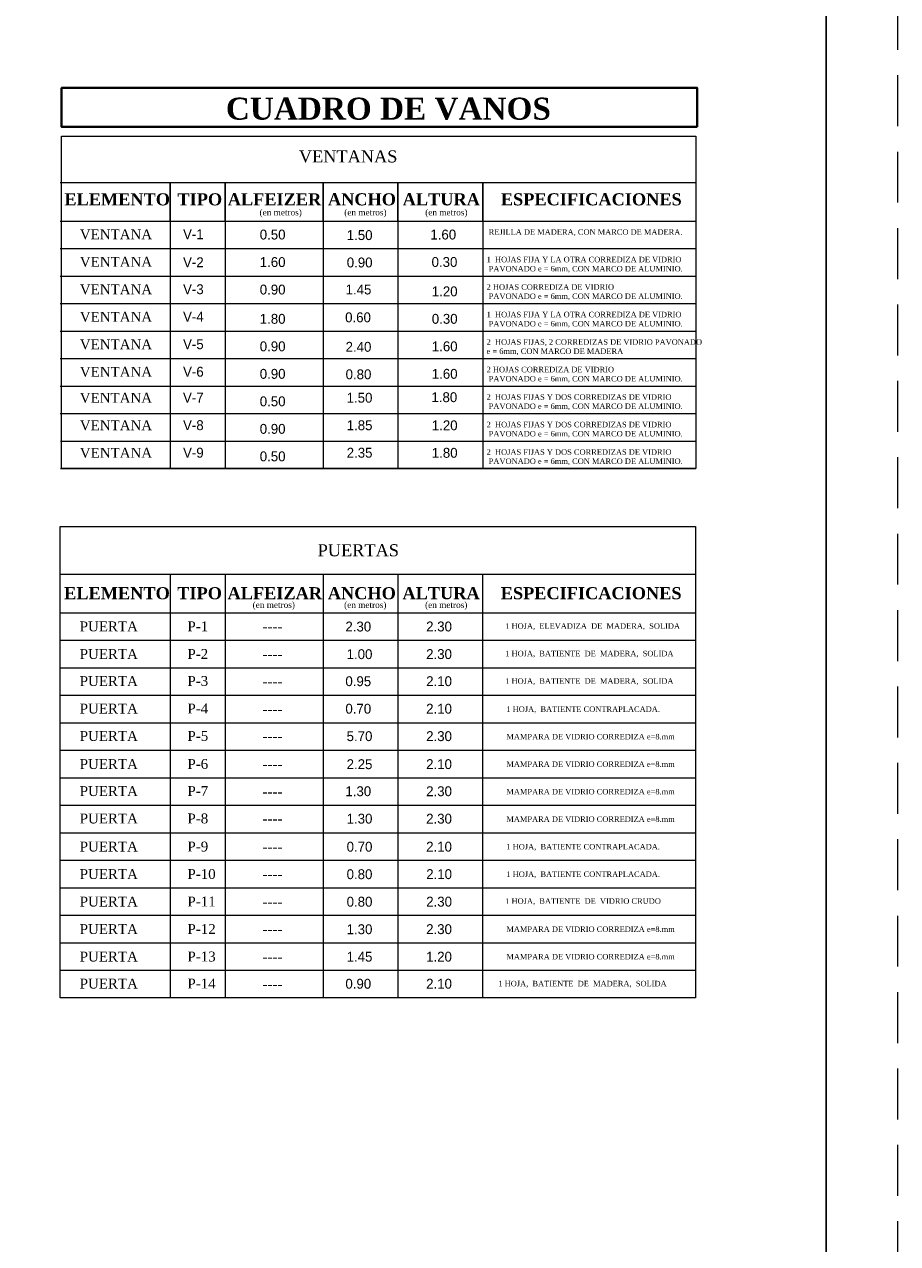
# Model space of a CAD drawing. Header units: metres. Extents: x -13 to 533, y -25 to 219.
# Tile 40 of 99: x 24 to 37, y 3 to 21. Entities that reach past the tile are written whole.
import ezdxf

# ---------------------------------------------------------------- set-up
doc = ezdxf.new("R2010")
doc.units = ezdxf.units.M
doc.linetypes.add('HIDDEN', pattern=[0.375, 0.25, -0.125])
for name, color, linetype, lineweight in [('membrete y cuadros', 252, 'Continuous', 20), ('Pluma 0.2', 252, 'Continuous', 20), ('TEXTO', 14, 'Continuous', 40)]:
    doc.layers.add(name, color=color, linetype=linetype, lineweight=lineweight)

msp = doc.modelspace()

# ---------------------------------------------------------------- linework, layer by layer
at = {"layer": 'Pluma 0.2', "color": 0, "linetype": 'HIDDEN', "lineweight": 5, "ltscale": 3}
msp.add_lwpolyline([(-6.046, -6.637), (-6.046, 23.863), (36.954, 23.863), (36.954, -6.637)], close=True, dxfattribs=at)
at = {"layer": 'Pluma 0.2', "color": 0, "lineweight": 30, "ltscale": 0.5}
msp.add_lwpolyline([(-5.096, 22.913), (35.904, 22.913), (35.904, -5.587), (-5.096, -5.587)], close=True, dxfattribs=at)
at = {"layer": 'TEXTO', "color": 251, "linetype": 'Continuous', "lineweight": 5, "ltscale": 0.04}
for p, q in [((24.626, 18.908), (33.982, 18.908)), ((26.246, 18.908), (26.246, 14.696)), ((27.056, 18.908), (27.056, 14.696)), ((28.499, 18.908), (28.499, 14.696)), ((29.597, 18.908), (29.597, 14.696)), ((30.845, 18.908), (30.845, 14.696)), ((24.626, 18.341), (33.982, 18.341)), ((24.626, 18.341), (33.982, 18.341)), ((26.246, 17.956), (26.246, 14.696)), ((24.626, 17.936), (33.982, 17.936)), ((24.626, 17.936), (33.982, 17.936)), ((24.626, 17.936), (33.982, 17.936)), ((24.626, 17.531), (33.982, 17.531)), ((24.626, 17.531), (33.982, 17.531)), ((24.626, 17.126), (33.982, 17.126)), ((24.626, 17.126), (33.982, 17.126)), ((24.626, 17.126), (33.982, 17.126)), ((24.626, 16.721), (33.982, 16.721)), ((24.626, 16.721), (33.982, 16.721)), ((24.626, 16.316), (33.982, 16.316)), ((24.626, 16.316), (33.982, 16.316)), ((24.626, 16.316), (33.982, 16.316)), ((24.626, 15.911), (33.982, 15.911)), ((24.626, 15.911), (33.982, 15.911)), ((24.626, 15.911), (33.982, 15.911)), ((24.626, 15.506), (33.982, 15.506)), ((24.627, 15.101), (33.982, 15.101)), ((24.627, 14.696), (33.982, 14.696)), ((24.624, 13.141), (33.981, 13.141)), ((26.244, 13.141), (26.244, 6.904)), ((27.054, 13.141), (27.054, 6.904)), ((28.497, 13.141), (28.497, 6.904)), ((29.594, 13.141), (29.594, 6.904)), ((30.843, 13.141), (30.843, 6.904)), ((24.624, 12.574), (33.981, 12.574)), ((24.624, 12.169), (33.981, 12.169)), ((24.624, 12.169), (33.981, 12.169)), ((24.624, 11.764), (33.98, 11.764)), ((24.624, 11.359), (33.98, 11.359)), ((24.624, 10.954), (33.98, 10.954)), ((24.624, 10.549), (33.98, 10.549)), ((24.624, 10.549), (33.98, 10.549)), ((24.624, 10.144), (33.98, 10.144)), ((24.624, 9.739), (33.98, 9.739)), ((24.624, 9.334), (33.98, 9.334)), ((24.624, 9.334), (33.98, 9.334)), ((24.624, 8.929), (33.979, 8.929)), ((24.624, 8.929), (33.979, 8.929)), ((24.624, 8.524), (33.98, 8.524)), ((24.624, 8.524), (33.98, 8.524)), ((24.624, 8.119), (33.98, 8.119)), ((24.624, 8.119), (33.98, 8.119)), ((24.624, 7.714), (33.979, 7.714)), ((24.624, 7.714), (33.979, 7.714)), ((24.624, 7.309), (33.979, 7.309)), ((24.624, 7.309), (33.979, 7.309))]:
    msp.add_line(p, q, dxfattribs=at)
at = {"layer": 'TEXTO', "color": 98, "lineweight": 5, "ltscale": 0.04, "true_color": 0x050605}
for p, q in [((26.246, 18.341), (26.246, 18.908)), ((27.056, 18.341), (27.056, 18.908)), ((28.499, 18.341), (28.499, 18.908)), ((29.597, 18.341), (29.597, 18.908)), ((30.845, 18.341), (30.845, 18.908))]:
    msp.add_line(p, q, dxfattribs=at)
at = {"layer": 'TEXTO', "color": 98, "ltscale": 0.04, "true_color": 0x050605}
msp.add_lwpolyline([(34.003, 19.729), (34.003, 20.301), (24.646, 20.301), (24.646, 19.729)], close=True, dxfattribs=at)
at = {"layer": 'TEXTO', "color": 251, "linetype": 'Continuous', "lineweight": 5, "ltscale": 0.04}
for points in [[(24.646, 19.59), (33.982, 19.59), (33.982, 14.696), (24.646, 14.696)], [(24.624, 13.842), (33.98, 13.842), (33.98, 6.904), (24.624, 6.904)]]:
    msp.add_lwpolyline(points, close=True, dxfattribs=at)

# ---------------------------------------------------------------- texts
at = {"layer": 'membrete y cuadros'}
for s, p in [('V-1', (26.434, 18.075)), ('0.50', (27.563, 18.07)), ('1.50', (28.844, 18.062)), ('1.60', (30.075, 18.07)), ('V-2', (26.434, 17.662)), ('1.60', (27.563, 17.665)), ('0.90', (28.844, 17.659)), ('0.30', (30.093, 17.666)), ('V-3', (26.434, 17.265)), ('0.90', (27.563, 17.26)), ('1.45', (28.827, 17.261)), ('1.20', (30.096, 17.234)), ('V-4', (26.434, 16.86)), ('1.80', (27.563, 16.829)), ('0.60', (28.82, 16.851)), ('0.30', (30.096, 16.829)), ('V-5', (26.434, 16.455)), ('0.90', (27.563, 16.424)), ('2.40', (28.827, 16.417)), ('1.60', (30.096, 16.424)), ('V-6', (26.434, 16.05)), ('0.90', (27.563, 16.019)), ('0.80', (28.827, 16.012)), ('1.60', (30.096, 16.019)), ('V-7', (26.433, 15.668)), ('1.50', (28.842, 15.667)), ('1.80', (30.091, 15.675)), ('0.50', (27.563, 15.614)), ('V-8', (26.434, 15.263)), ('0.90', (27.563, 15.209)), ('1.85', (28.843, 15.262)), ('1.20', (30.096, 15.261)), ('V-9', (26.434, 14.858)), ('0.50', (27.563, 14.804)), ('2.35', (28.843, 14.857)), ('1.80', (30.096, 14.856)), ('2.30', (28.824, 12.298)), ('2.30', (30.013, 12.299)), ('1.00', (28.842, 11.891)), ('2.30', (30.013, 11.892)), ('0.95', (28.824, 11.493)), ('2.10', (30.013, 11.493)), ('0.70', (28.824, 11.088)), ('2.10', (30.013, 11.088)), ('5.70', (28.842, 10.684)), ('2.30', (30.013, 10.684)), ('2.25', (28.842, 10.271)), ('2.10', (30.013, 10.272)), ('1.30', (28.824, 9.873)), ('2.30', (30.013, 9.873)), ('1.30', (28.842, 9.469)), ('2.30', (30.013, 9.469)), ('0.70', (28.842, 9.056)), ('2.10', (30.013, 9.057)), ('0.80', (28.842, 8.651)), ('2.10', (30.014, 8.652)), ('0.80', (28.842, 8.246)), ('2.30', (30.014, 8.247)), ('1.30', (28.842, 7.841)), ('2.30', (30.013, 7.842)), ('1.45', (28.842, 7.436)), ('1.20', (30.013, 7.437)), ('0.90', (28.824, 7.038)), ('2.10', (30.013, 7.038))]:
    msp.add_text(s, height=0.1458, dxfattribs=at).set_placement(p)
at = {"layer": 'membrete y cuadros', "color": 18, "ltscale": 0.04, "true_color": 0x000000, "insert": (27.064, 20.159), "char_height": 0.324, "attachment_point": 1}
msp.add_mtext('{\\fTimes New Roman|b1|i0|c0|p18;CUADRO DE VANOS}', dxfattribs=at)
at = {"layer": 'membrete y cuadros', "ltscale": 0.04, "attachment_point": 1}
for s, insert, char_height in [('{\\fTimes New Roman|b0|i0|c0|p18;VENTANAS}', (28.139, 19.383), 0.1782), ('{\\fTimes New Roman|b1|i0|c0|p18;ELEMENTO}', (24.686, 18.751), 0.1782), ('{\\fTimes New Roman|b1|i0|c0|p18;TIPO}', (26.351, 18.751), 0.1782), ('{\\fTimes New Roman|b1|i0|c0|p18;ALFEIZER}', (27.092, 18.751), 0.1782), ('{\\fTimes New Roman|b1|i0|c0|p18;ANCHO}', (28.567, 18.751), 0.1782), ('{\\fTimes New Roman|b1|i0|c0|p18;ALTURA}', (29.667, 18.751), 0.1782), ('{\\fTimes New Roman|b1|i0|c0|p18;ESPECIFICACIONES}', (31.113, 18.751), 0.1782), ('{\\fTimes New Roman|b0|i0|c0|p18;(en metros)}', (27.56, 18.515), 0.09), ('{\\fTimes New Roman|b0|i0|c0|p18;(en metros)}', (28.807, 18.515), 0.09), ('{\\fTimes New Roman|b0|i0|c0|p18;(en metros)}', (29.999, 18.515), 0.09), ('{\\fTimes New Roman|b0|i0|c0|p18;VENTANA}', (24.914, 18.219), 0.1458), ('{\\fTimes New Roman|b0|i0|c0|p18; REJILLA DE MADERA, CON MARCO DE MADERA.}', (30.903, 18.221), 0.081), ('{\\fTimes New Roman|b0|i0|c0|p18;VENTANA}', (24.914, 17.814), 0.1458), ('{\\fTimes New Roman|b0|i0|c0|p18;1  HOJAS FIJA Y LA OTRA CORREDIZA DE VIDRIO\\P PAVONADO e = 6mm, CON MARCO DE ALUMINIO.}', (30.903, 17.816), 0.081), ('{\\fTimes New Roman|b0|i0|c0|p18;VENTANA}', (24.914, 17.409), 0.1458), ('{\\fTimes New Roman|b0|i0|c0|p18;2 HOJAS CORREDIZA DE VIDRIO\\P PAVONADO e = 6mm, CON MARCO DE ALUMINIO.}', (30.903, 17.411), 0.081), ('{\\fTimes New Roman|b0|i0|c0|p18;VENTANA}', (24.914, 17.004), 0.1458), ('{\\fTimes New Roman|b0|i0|c0|p18;1  HOJAS FIJA Y LA OTRA CORREDIZA DE VIDRIO\\P PAVONADO e = 6mm, CON MARCO DE ALUMINIO.}', (30.903, 17.006), 0.081), ('{\\fTimes New Roman|b0|i0|c0|p18;VENTANA}', (24.914, 16.599), 0.1458), ('{\\fTimes New Roman|b0|i0|c0|p18;2  HOJAS FIJAS, 2 CORREDIZAS DE VIDRIO PAVONADO\\Pe = 6mm, CON MARCO DE MADERA}', (30.903, 16.601), 0.081), ('{\\fTimes New Roman|b0|i0|c0|p18;VENTANA}', (24.914, 16.194), 0.1458), ('{\\fTimes New Roman|b0|i0|c0|p18;2 HOJAS CORREDIZA DE VIDRIO\\P PAVONADO e = 6mm, CON MARCO DE ALUMINIO.}', (30.903, 16.196), 0.081), ('{\\fTimes New Roman|b0|i0|c0|p18;VENTANA}', (24.913, 15.812), 0.1458), ('{\\fTimes New Roman|b0|i0|c0|p18;2  HOJAS FIJAS Y DOS CORREDIZAS DE VIDRIO\\P PAVONADO e = 6mm, CON MARCO DE ALUMINIO.}', (30.903, 15.791), 0.081), ('{\\fTimes New Roman|b0|i0|c0|p18;VENTANA}', (24.914, 15.407), 0.1458), ('{\\fTimes New Roman|b0|i0|c0|p18;2  HOJAS FIJAS Y DOS CORREDIZAS DE VIDRIO\\P PAVONADO e = 6mm, CON MARCO DE ALUMINIO.}', (30.903, 15.386), 0.081), ('{\\fTimes New Roman|b0|i0|c0|p18;VENTANA}', (24.914, 15.002), 0.1458), ('{\\fTimes New Roman|b0|i0|c0|p18;2  HOJAS FIJAS Y DOS CORREDIZAS DE VIDRIO\\P PAVONADO e = 6mm, CON MARCO DE ALUMINIO.}', (30.903, 14.981), 0.081), ('{\\fTimes New Roman|b0|i0|c0|p18;PUERTAS}', (28.416, 13.583), 0.1782), ('{\\fTimes New Roman|b1|i0|c0|p18;ELEMENTO}', (24.683, 12.951), 0.1782), ('{\\fTimes New Roman|b1|i0|c0|p18;TIPO}', (26.348, 12.951), 0.1782), ('{\\fTimes New Roman|b1|i0|c0|p18;ALFEIZAR}', (27.089, 12.951), 0.1782), ('{\\fTimes New Roman|b1|i0|c0|p18;ANCHO}', (28.565, 12.951), 0.1782), ('{\\fTimes New Roman|b1|i0|c0|p18;ALTURA}', (29.664, 12.951), 0.1782), ('{\\fTimes New Roman|b1|i0|c0|p18;ESPECIFICACIONES}', (31.111, 12.951), 0.1782), ('{\\fTimes New Roman|b0|i0|c0|p18;(en metros)}', (27.458, 12.735), 0.09), ('{\\fTimes New Roman|b0|i0|c0|p18;(en metros)}', (28.805, 12.735), 0.09), ('{\\fTimes New Roman|b0|i0|c0|p18;(en metros)}', (29.997, 12.735), 0.09), ('{\\fTimes New Roman|b0|i0|c0|p18;PUERTA}', (24.912, 12.446), 0.1458), ('{\\fTimes New Roman|b0|i0|c0|p18;P-1}', (26.498, 12.447), 0.1458), ('{\\fTimes New Roman|b0|i0|c0|p18;1 HOJA,  ELEVADIZA  DE  MADERA,  SOLIDA}', (31.177, 12.419), 0.081), ('{\\fTimes New Roman|b0|i0|c0|p18;----}', (27.604, 12.444), 0.1458), ('{\\fTimes New Roman|b0|i0|c0|p18;PUERTA}', (24.912, 12.039), 0.1458), ('{\\fTimes New Roman|b0|i0|c0|p18;P-2}', (26.498, 12.04), 0.1458), ('{\\fTimes New Roman|b0|i0|c0|p18;----}', (27.604, 12.037), 0.1458), ('{\\fTimes New Roman|b0|i0|c0|p18;1 HOJA,  BATIENTE  DE  MADERA,  SOLIDA}', (31.177, 12.014), 0.081), ('{\\fTimes New Roman|b0|i0|c0|p18;PUERTA}', (24.912, 11.641), 0.1458), ('{\\fTimes New Roman|b0|i0|c0|p18;P-3}', (26.498, 11.642), 0.1458), ('{\\fTimes New Roman|b0|i0|c0|p18;----}', (27.604, 11.634), 0.1458), ('{\\fTimes New Roman|b0|i0|c0|p18;1 HOJA,  BATIENTE  DE  MADERA,  SOLIDA}', (31.177, 11.609), 0.081), ('{\\fTimes New Roman|b0|i0|c0|p18;PUERTA}', (24.912, 11.236), 0.1458), ('{\\fTimes New Roman|b0|i0|c0|p18;P-4}', (26.498, 11.237), 0.1458), ('{\\fTimes New Roman|b0|i0|c0|p18;----}', (27.604, 11.229), 0.1458), ('{\\fTimes New Roman|b0|i0|c0|p18;1 HOJA,  BATIENTE CONTRAPLACADA.}', (31.194, 11.195), 0.081), ('{\\fTimes New Roman|b0|i0|c0|p18;PUERTA}', (24.912, 10.832), 0.1458), ('{\\fTimes New Roman|b0|i0|c0|p18;P-5}', (26.498, 10.833), 0.1458), ('{\\fTimes New Roman|b0|i0|c0|p18;MAMPARA DE VIDRIO CORREDIZA e=8.mm}', (31.194, 10.79), 0.081), ('{\\fTimes New Roman|b0|i0|c0|p18;----}', (27.604, 10.83), 0.1458), ('{\\fTimes New Roman|b0|i0|c0|p18;PUERTA}', (24.912, 10.419), 0.1458), ('{\\fTimes New Roman|b0|i0|c0|p18;P-6}', (26.498, 10.42), 0.1458), ('{\\fTimes New Roman|b0|i0|c0|p18;----}', (27.604, 10.417), 0.1458), ('{\\fTimes New Roman|b0|i0|c0|p18;MAMPARA DE VIDRIO CORREDIZA e=8.mm}', (31.194, 10.385), 0.081), ('{\\fTimes New Roman|b0|i0|c0|p18;PUERTA}', (24.912, 10.021), 0.1458), ('{\\fTimes New Roman|b0|i0|c0|p18;P-7}', (26.498, 10.022), 0.1458), ('{\\fTimes New Roman|b0|i0|c0|p18;----}', (27.604, 10.014), 0.1458), ('{\\fTimes New Roman|b0|i0|c0|p18;MAMPARA DE VIDRIO CORREDIZA e=8.mm}', (31.194, 9.98), 0.081), ('{\\fTimes New Roman|b0|i0|c0|p18;PUERTA}', (24.912, 9.617), 0.1458), ('{\\fTimes New Roman|b0|i0|c0|p18;P-8}', (26.498, 9.618), 0.1458), ('{\\fTimes New Roman|b0|i0|c0|p18;----}', (27.604, 9.615), 0.1458), ('{\\fTimes New Roman|b0|i0|c0|p18;MAMPARA DE VIDRIO CORREDIZA e=8.mm}', (31.194, 9.575), 0.081), ('{\\fTimes New Roman|b0|i0|c0|p18;PUERTA}', (24.912, 9.204), 0.1458), ('{\\fTimes New Roman|b0|i0|c0|p18;P-9}', (26.498, 9.205), 0.1458), ('{\\fTimes New Roman|b0|i0|c0|p18;1 HOJA,  BATIENTE CONTRAPLACADA.}', (31.194, 9.17), 0.081), ('{\\fTimes New Roman|b0|i0|c0|p18;----}', (27.604, 9.202), 0.1458), ('{\\fTimes New Roman|b0|i0|c0|p18;PUERTA}', (24.912, 8.799), 0.1458), ('{\\fTimes New Roman|b0|i0|c0|p18;P-10}', (26.498, 8.8), 0.1458), ('{\\fTimes New Roman|b0|i0|c0|p18;----}', (27.604, 8.797), 0.1458), ('{\\fTimes New Roman|b0|i0|c0|p18;1 HOJA,  BATIENTE CONTRAPLACADA.}', (31.194, 8.765), 0.081), ('{\\fTimes New Roman|b0|i0|c0|p18;PUERTA}', (24.912, 8.394), 0.1458), ('{\\fTimes New Roman|b0|i0|c0|p18;P-11}', (26.498, 8.395), 0.1458), ('{\\fTimes New Roman|b0|i0|c0|p18;----}', (27.604, 8.392), 0.1458), ('{\\fTimes New Roman|b0|i0|c0|p18;1 HOJA,  BATIENTE  DE  VIDRIO CRUDO}', (31.177, 8.369), 0.081), ('{\\fTimes New Roman|b0|i0|c0|p18;PUERTA}', (24.912, 7.989), 0.1458), ('{\\fTimes New Roman|b0|i0|c0|p18;P-12}', (26.498, 7.99), 0.1458), ('{\\fTimes New Roman|b0|i0|c0|p18;----}', (27.604, 7.987), 0.1458), ('{\\fTimes New Roman|b0|i0|c0|p18;MAMPARA DE VIDRIO CORREDIZA e=8.mm}', (31.194, 7.955), 0.081), ('{\\fTimes New Roman|b0|i0|c0|p18;PUERTA}', (24.912, 7.584), 0.1458), ('{\\fTimes New Roman|b0|i0|c0|p18;MAMPARA DE VIDRIO CORREDIZA e=8.mm}', (31.194, 7.55), 0.081), ('{\\fTimes New Roman|b0|i0|c0|p18;----}', (27.604, 7.582), 0.1458), ('{\\fTimes New Roman|b0|i0|c0|p18;PUERTA}', (24.912, 7.186), 0.1458), ('{\\fTimes New Roman|b0|i0|c0|p18;P-14}', (26.498, 7.187), 0.1458), ('{\\fTimes New Roman|b0|i0|c0|p18;----}', (27.604, 7.179), 0.1458), ('{\\fTimes New Roman|b0|i0|c0|p18;1 HOJA,  BATIENTE  DE  MADERA,  SOLIDA}', (31.076, 7.154), 0.081)]:
    msp.add_mtext(s, dxfattribs=dict(at, insert=insert, char_height=char_height))
at = {"layer": 'membrete y cuadros', "ltscale": 0.04, "insert": (26.498, 7.585), "char_height": 0.1458, "width": 0.3942, "attachment_point": 1}
msp.add_mtext('{\\fTimes New Roman|b0|i0|c0|p18;P-13}', dxfattribs=at)

doc.saveas('drawing.dxf')
